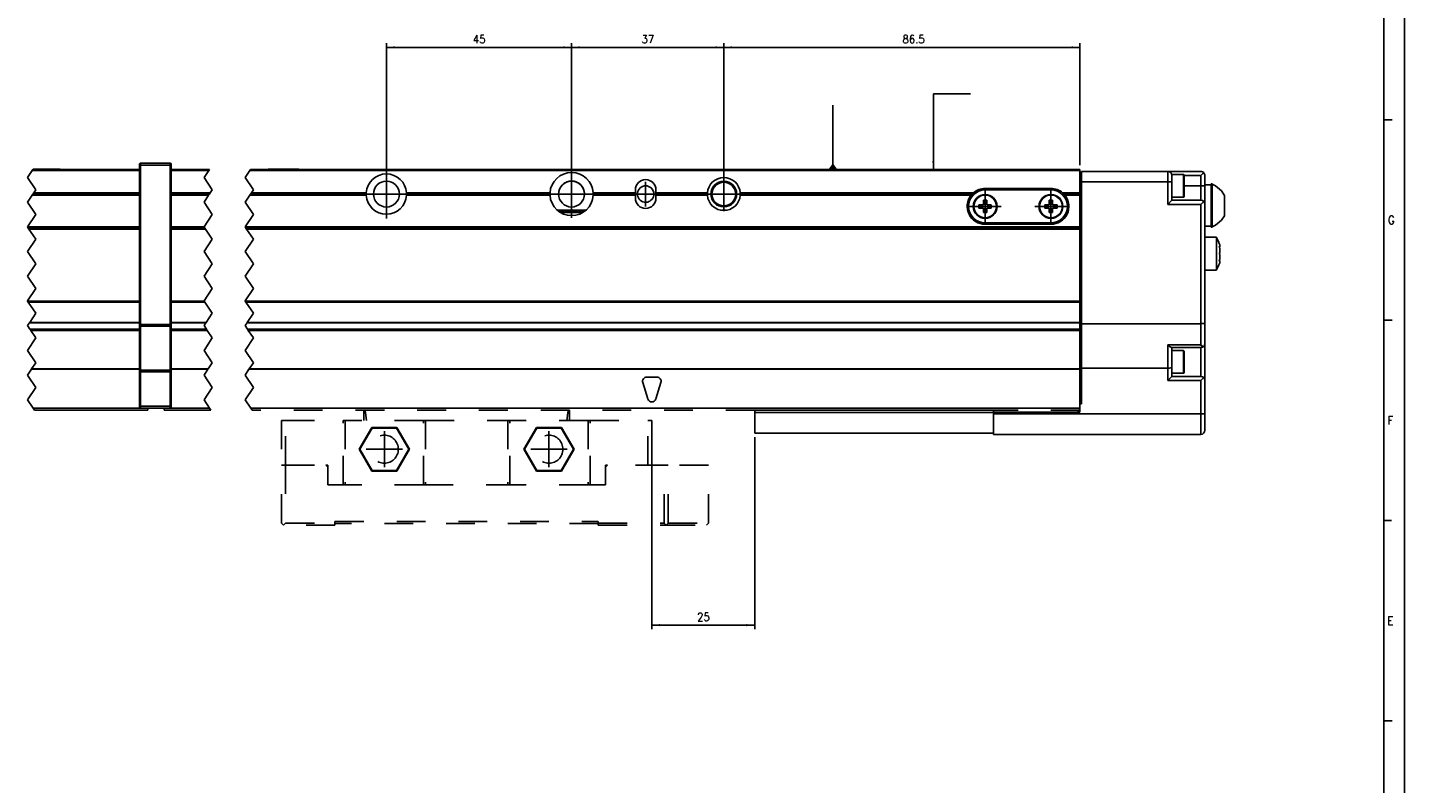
# Model space of a CAD drawing. Header units: inches. Extents: x -381 to 25845, y -418 to 176.
# Tile 11 of 40: x 124 to 459, y -235 to -51. Entities that reach past the tile are written whole.
import ezdxf

# ---------------------------------------------------------------- set-up
doc = ezdxf.new("R2010")
doc.units = ezdxf.units.IN
doc.linetypes.add('DASHED', pattern=[15, 7, -8])
doc.linetypes.add('DOT_CENTER', pattern=[14, 12, -1, 0, -1])
doc.layers.add('1', color=7, linetype='Continuous')
doc.styles.add('CONVERTER_12', font='txt.shx', dxfattribs={"width": 0.9})
doc.dimstyles.new('ME10_DIM_24', dxfattribs={"dimtxt": 2, "dimasz": 2, "dimexe": 1, "dimexo": 1, "dimgap": 1, "dimtad": 1, "dimdsep": 46, "dimtxsty": 'CONVERTER_12', "dimsah": 1, "dimcen": 0.09, "dimclrd": 2, "dimclre": 2, "dimclrt": 2, "dimadec": 0, "dimazin": 0, "dimtfac": 1, "dimtdec": 4, "dimtix": 1, "dimtmove": 0, "dimatfit": 3, "dimfxl": 1, "dimtolj": 1, "dimtzin": 0, "dimarcsym": 0})
doc.dimstyles.new('ME10_DIM_25', dxfattribs={"dimtxt": 2, "dimasz": 2, "dimexe": 1, "dimexo": 1, "dimgap": 1, "dimtad": 1, "dimdsep": 46, "dimtxsty": 'CONVERTER_12', "dimsah": 1, "dimcen": 0.09, "dimclrd": 2, "dimclre": 2, "dimclrt": 2, "dimadec": 0, "dimazin": 0, "dimtfac": 1, "dimtdec": 4, "dimtix": 1, "dimtmove": 0, "dimatfit": 3, "dimfxl": 1, "dimtolj": 1, "dimtzin": 0, "dimarcsym": 0})
doc.dimstyles.new('ME10_DIM_26', dxfattribs={"dimtxt": 2, "dimasz": 2, "dimexe": 1, "dimexo": 1, "dimgap": 1, "dimtad": 1, "dimdsep": 46, "dimtxsty": 'CONVERTER_12', "dimsah": 1, "dimcen": 0.09, "dimclrd": 2, "dimclre": 2, "dimclrt": 2, "dimadec": 0, "dimazin": 0, "dimtfac": 1, "dimtdec": 4, "dimtix": 1, "dimtmove": 0, "dimatfit": 3, "dimfxl": 1, "dimtolj": 1, "dimtzin": 0, "dimarcsym": 0})
doc.dimstyles.new('ME10_DIM_44', dxfattribs={"dimtxt": 2, "dimasz": 2, "dimexe": 1, "dimexo": 1, "dimgap": 1, "dimtad": 1, "dimdsep": 46, "dimtxsty": 'CONVERTER_12', "dimsah": 1, "dimcen": 0.09, "dimclrd": 2, "dimclre": 2, "dimclrt": 2, "dimadec": 0, "dimazin": 0, "dimtfac": 1, "dimtdec": 4, "dimtix": 1, "dimtmove": 0, "dimatfit": 3, "dimfxl": 1, "dimtolj": 1, "dimtzin": 0, "dimarcsym": 0})
doc.dimstyles.get("Standard").update_dxf_attribs({"dimtxt": 0.18, "dimasz": 0.18, "dimexe": 0.18, "dimexo": 0.0625, "dimgap": 0.09, "dimtad": 0, "dimtih": 1, "dimtoh": 1, "dimdec": 4, "dimzin": 0, "dimdsep": 46, "dimtxsty": 'Standard', "dimcen": 0.09, "dimadec": 0, "dimazin": 0, "dimtfac": 1, "dimtdec": 4, "dimtofl": 0, "dimtmove": 0, "dimatfit": 3, "dimfxl": 1, "dimtolj": 1, "dimtzin": 0, "dimarcsym": 0})

# ---------------------------------------------------------------- blocks, each defined once
blk = doc.blocks.new('Modulos_intermedio__FL-14__15_2__8', base_point=(124.25, -144.03))
at = {"color": 2, "linetype": 'DOT_CENTER'}
for p, q in [((125.4, -85.78), (124.25, -87.5)), ((125.57, -85.53), (125.4, -85.78)), ((125.57, -85.53), (125.6, -85.48)), ((124.25, -87.5), (126.25, -90.5)), ((125.37, -91.83), (124.25, -93.5)), ((124.25, -93.5), (126.25, -96.5)), ((125.37, -91.83), (125.57, -91.53)), ((125.57, -91.53), (125.77, -91.23)), ((126.25, -90.5), (125.77, -91.23)), ((126.25, -96.5), (124.25, -99.5)), ((124.25, -99.5), (124.27, -99.53)), ((124.27, -99.53), (124.44, -99.78)), ((124.6, -100.03), (124.44, -99.78)), ((124.6, -100.03), (126.25, -102.5)), ((126.25, -102.5), (124.25, -105.5)), ((124.25, -105.5), (126.25, -108.5)), ((126.25, -108.5), (124.25, -111.5)), ((124.25, -111.5), (126.25, -114.5)), ((126.25, -114.5), (124.25, -117.5)), ((124.25, -117.5), (124.27, -117.53)), ((124.27, -117.53), (124.44, -117.78)), ((124.44, -117.78), (126.25, -120.5)), ((124.71, -122.82), (124.25, -123.5)), ((124.25, -123.5), (124.83, -124.37)), ((124.77, -122.73), (124.71, -122.82)), ((126.25, -120.5), (124.77, -122.73)), ((126.25, -126.5), (124.25, -129.5)), ((124.83, -124.37), (124.94, -124.53)), ((124.96, -124.56), (124.94, -124.53)), ((125.02, -124.65), (124.96, -124.56)), ((125.02, -124.65), (126.25, -126.5)), ((124.25, -129.5), (126.25, -132.5)), ((126.25, -132.5), (125.24, -134.02)), ((125.18, -134.11), (124.25, -135.5)), ((124.25, -135.5), (126.25, -138.5)), ((125.18, -134.11), (125.24, -134.02)), ((126.25, -138.5), (124.25, -141.5)), ((124.25, -141.5), (125.6, -143.53)), ((125.6, -143.53), (125.94, -144.03))]:
    blk.add_line(p, q, dxfattribs=at)
at = {"color": 7, "linetype": 'Continuous'}
for p, q in [((125.4, -85.78), (151.46, -85.78)), ((125.57, -85.53), (151.46, -85.53)), ((125.6, -85.48), (128.46, -85.48)), ((128.46, -85.48), (132.16, -85.48)), ((132.21, -85.53), (132.16, -85.48)), ((151.46, -84.28), (151.47, -84.21)), ((151.46, -84.28), (151.46, -84.53)), ((151.46, -84.53), (151.71, -84.53)), ((151.46, -84.53), (151.46, -123.21)), ((151.47, -84.21), (151.48, -84.18)), ((151.48, -84.18), (151.5, -84.14)), ((151.5, -84.14), (151.54, -84.1)), ((151.54, -84.1), (151.58, -84.07)), ((151.58, -84.07), (151.62, -84.04)), ((151.62, -84.04), (151.64, -84.04)), ((151.64, -84.04), (151.71, -84.03)), ((151.71, -84.03), (151.71, -84.53)), ((151.71, -84.03), (158.91, -84.03)), ((158.91, -84.53), (151.71, -84.53)), ((151.71, -84.53), (151.71, -123.21)), ((158.91, -84.03), (158.91, -84.53)), ((158.98, -84.04), (158.91, -84.03)), ((159.16, -84.53), (158.91, -84.53)), ((158.91, -84.53), (158.91, -123.21)), ((159.01, -84.04), (158.98, -84.04)), ((159.05, -84.07), (159.01, -84.04)), ((159.09, -84.1), (159.05, -84.07)), ((159.12, -84.14), (159.09, -84.1)), ((159.15, -84.18), (159.12, -84.14)), ((159.15, -84.21), (159.15, -84.18)), ((159.16, -84.28), (159.15, -84.21)), ((159.16, -84.28), (159.16, -84.53)), ((159.16, -84.53), (159.16, -123.21)), ((151.46, -91.83), (125.37, -91.83)), ((151.46, -91.53), (125.57, -91.53)), ((151.46, -91.23), (125.77, -91.23)), ((124.27, -99.53), (151.46, -99.53)), ((124.44, -99.78), (151.46, -99.78)), ((151.46, -100.03), (124.6, -100.03)), ((124.27, -117.53), (151.46, -117.53)), ((124.44, -117.78), (151.46, -117.78)), ((124.71, -122.82), (151.46, -122.82)), ((124.77, -122.73), (151.46, -122.73)), ((151.46, -123.21), (151.46, -123.52)), ((151.46, -123.21), (151.71, -123.21)), ((151.46, -123.52), (151.47, -123.54)), ((151.46, -123.52), (151.46, -134.19)), ((151.47, -123.54), (151.5, -123.57)), ((151.5, -123.57), (151.54, -123.59)), ((151.54, -123.59), (151.58, -123.6)), ((151.58, -123.6), (151.62, -123.61)), ((151.62, -123.61), (151.64, -123.61)), ((151.64, -123.61), (151.71, -123.62)), ((151.71, -123.21), (151.71, -123.62)), ((151.71, -123.21), (158.91, -123.21)), ((151.71, -123.62), (151.71, -134.3)), ((151.71, -123.62), (158.91, -123.62)), ((159.16, -123.21), (158.91, -123.21)), ((158.91, -123.21), (158.91, -123.62)), ((158.98, -123.61), (158.91, -123.62)), ((158.91, -123.62), (158.91, -134.3)), ((159.01, -123.61), (158.98, -123.61)), ((159.05, -123.6), (159.01, -123.61)), ((159.09, -123.59), (159.05, -123.6)), ((159.12, -123.57), (159.09, -123.59)), ((159.15, -123.54), (159.12, -123.57)), ((159.16, -123.52), (159.15, -123.54)), ((159.16, -123.21), (159.16, -123.52)), ((159.16, -123.52), (159.16, -134.19)), ((124.83, -124.37), (151.46, -124.37)), ((124.94, -124.53), (151.46, -124.53)), ((125.02, -124.65), (151.46, -124.65)), ((151.46, -134.11), (125.18, -134.11)), ((151.46, -134.02), (125.24, -134.02)), ((151.46, -134.19), (151.47, -134.22)), ((151.46, -134.19), (151.46, -134.71)), ((151.46, -134.71), (151.46, -143.03)), ((151.46, -134.71), (151.71, -134.71)), ((151.47, -134.22), (151.5, -134.25)), ((151.5, -134.25), (151.54, -134.27)), ((151.54, -134.27), (151.58, -134.28)), ((151.58, -134.28), (151.62, -134.29)), ((151.62, -134.29), (151.64, -134.29)), ((151.64, -134.29), (151.71, -134.3)), ((151.71, -134.3), (151.71, -134.71)), ((158.91, -134.3), (151.71, -134.3)), ((158.91, -134.71), (151.71, -134.71)), ((151.71, -134.71), (151.71, -143.03)), ((158.98, -134.29), (158.91, -134.3)), ((158.91, -134.3), (158.91, -134.71)), ((158.91, -134.71), (158.91, -143.03)), ((159.16, -134.71), (158.91, -134.71)), ((159.01, -134.29), (158.98, -134.29)), ((159.05, -134.28), (159.01, -134.29)), ((159.09, -134.27), (159.05, -134.28)), ((159.12, -134.25), (159.09, -134.27)), ((159.15, -134.22), (159.12, -134.25)), ((159.16, -134.19), (159.15, -134.22)), ((159.16, -134.19), (159.16, -134.71)), ((159.16, -134.71), (159.16, -143.03)), ((125.6, -143.53), (151.71, -143.53)), ((151.46, -143.03), (151.46, -143.28)), ((151.46, -143.03), (151.71, -143.03)), ((151.46, -143.28), (151.47, -143.34)), ((151.47, -143.34), (151.48, -143.37)), ((151.48, -143.37), (151.5, -143.41)), ((151.5, -143.41), (151.54, -143.45)), ((151.54, -143.45), (151.58, -143.49)), ((151.58, -143.49), (151.62, -143.51)), ((151.62, -143.51), (151.64, -143.52)), ((151.64, -143.52), (151.71, -143.53)), ((151.71, -143.03), (151.71, -143.53)), ((151.71, -143.03), (158.91, -143.03)), ((151.71, -143.53), (158.91, -143.53)), ((153.46, -143.53), (153.46, -144.03)), ((158.91, -143.03), (158.91, -143.53)), ((159.16, -143.03), (158.91, -143.03)), ((158.98, -143.52), (158.91, -143.53)), ((159.01, -143.51), (158.98, -143.52)), ((159.05, -143.49), (159.01, -143.51)), ((159.09, -143.45), (159.05, -143.49)), ((159.12, -143.41), (159.09, -143.45)), ((159.15, -143.37), (159.12, -143.41)), ((159.16, -143.28), (159.15, -143.34)), ((159.15, -143.34), (159.15, -143.37)), ((159.16, -143.03), (159.16, -143.28)), ((125.94, -144.03), (153.46, -144.03))]:
    blk.add_line(p, q, dxfattribs=at)
blk = doc.blocks.new('CABEZA_2__9', base_point=(185.96, -171.97))
at = {"color": 2, "linetype": 'DASHED'}
for p, q in [((186.96, -146.53), (185.96, -146.53)), ((185.96, -146.53), (185.96, -157.37)), ((186.96, -157.37), (186.96, -146.53)), ((186.96, -146.53), (200.96, -146.53)), ((200.96, -162.17), (200.96, -146.53)), ((201.46, -146.53), (200.96, -146.53)), ((201.46, -146.53), (201.46, -162.17)), ((220.46, -146.53), (201.46, -146.53)), ((205.96, -144.67), (205.96, -144.03)), ((205.96, -146.53), (205.96, -144.67)), ((205.99, -144.03), (205.97, -144.03)), ((206.14, -144.04), (205.99, -144.03)), ((206.16, -144.03), (206.14, -144.04)), ((206.21, -144.03), (206.16, -144.03)), ((206.37, -144.67), (206.29, -144.03)), ((206.61, -146.53), (206.37, -144.67)), ((220.46, -162.17), (220.46, -146.53)), ((220.96, -146.53), (220.46, -146.53)), ((220.96, -146.53), (220.96, -162.17)), ((220.96, -146.53), (240.96, -146.53)), ((240.96, -146.53), (240.96, -162.17)), ((240.96, -146.53), (241.46, -146.53)), ((241.46, -162.17), (241.46, -146.53)), ((260.46, -146.53), (241.46, -146.53)), ((255.32, -146.53), (255.56, -144.67)), ((255.56, -144.67), (255.64, -144.03)), ((255.77, -144.03), (255.72, -144.03)), ((255.79, -144.04), (255.77, -144.03)), ((255.94, -144.03), (255.79, -144.04)), ((255.95, -144.03), (255.94, -144.03)), ((255.96, -144.67), (255.96, -144.03)), ((255.96, -146.53), (255.96, -144.67)), ((260.46, -146.53), (260.46, -162.17)), ((260.96, -146.53), (260.46, -146.53)), ((260.96, -162.17), (260.96, -146.53)), ((260.96, -146.53), (274.96, -146.53)), ((274.96, -146.53), (275.96, -146.53)), ((274.96, -157.37), (274.96, -146.53)), ((275.96, -146.53), (275.96, -157.37)), ((207.9, -148.22), (204.84, -153.52)), ((207.99, -148.37), (205.02, -153.52)), ((214.03, -148.22), (207.9, -148.22)), ((207.99, -148.37), (207.9, -148.22)), ((213.94, -148.37), (207.99, -148.37)), ((213.94, -148.37), (214.03, -148.22)), ((216.91, -153.52), (213.94, -148.37)), ((217.09, -153.52), (214.03, -148.22)), ((247.9, -148.22), (244.84, -153.52)), ((247.99, -148.37), (245.02, -153.52)), ((254.03, -148.22), (247.9, -148.22)), ((247.99, -148.37), (247.9, -148.22)), ((253.94, -148.37), (247.99, -148.37)), ((253.94, -148.37), (254.03, -148.22)), ((256.91, -153.52), (253.94, -148.37)), ((257.09, -153.52), (254.03, -148.22)), ((205.02, -153.52), (204.84, -153.52)), ((207.9, -158.83), (204.84, -153.52)), ((207.99, -158.67), (205.02, -153.52)), ((216.91, -153.52), (213.94, -158.67)), ((217.09, -153.52), (214.03, -158.83)), ((216.91, -153.52), (217.09, -153.52)), ((245.02, -153.52), (244.84, -153.52)), ((244.84, -153.52), (247.9, -158.83)), ((245.02, -153.52), (247.99, -158.67)), ((253.94, -158.67), (256.91, -153.52)), ((254.03, -158.83), (257.09, -153.52)), ((256.91, -153.52), (257.09, -153.52)), ((185.96, -171.47), (185.96, -157.37)), ((185.96, -157.37), (186.96, -157.37)), ((186.96, -157.37), (186.96, -171.47)), ((186.96, -157.37), (196.71, -157.37)), ((197.21, -157.87), (196.71, -157.37)), ((197.21, -157.37), (196.71, -157.37)), ((197.21, -162.17), (197.21, -157.37)), ((197.21, -157.87), (197.21, -162.17)), ((207.9, -158.83), (207.99, -158.67)), ((214.03, -158.83), (207.9, -158.83)), ((213.94, -158.67), (207.99, -158.67)), ((214.03, -158.83), (213.94, -158.67)), ((247.99, -158.67), (247.9, -158.83)), ((247.9, -158.83), (254.03, -158.83)), ((247.99, -158.67), (253.94, -158.67)), ((253.94, -158.67), (254.03, -158.83)), ((264.71, -157.37), (264.71, -157.87)), ((265.21, -157.37), (264.71, -157.87)), ((265.21, -157.37), (264.71, -157.37)), ((264.71, -157.87), (264.71, -162.17)), ((278.96, -157.37), (265.21, -157.37)), ((278.96, -171.47), (278.96, -157.37)), ((278.96, -157.37), (279.96, -157.37)), ((279.96, -171.47), (279.96, -157.37)), ((289.71, -157.37), (279.96, -157.37)), ((289.71, -171.47), (289.71, -157.37)), ((197.21, -162.17), (201.21, -162.17)), ((201.46, -162.17), (201.21, -162.17)), ((220.46, -162.17), (201.46, -162.17)), ((220.71, -162.17), (220.46, -162.17)), ((220.71, -162.17), (241.21, -162.17)), ((241.46, -162.17), (241.21, -162.17)), ((260.46, -162.17), (241.46, -162.17)), ((260.71, -162.17), (260.46, -162.17)), ((260.71, -162.17), (264.71, -162.17)), ((185.96, -171.47), (186.46, -171.97)), ((186.46, -171.97), (186.96, -171.47)), ((198.96, -171.97), (186.46, -171.97)), ((186.96, -171.47), (198.96, -171.47)), ((198.96, -171.47), (198.96, -171.07)), ((198.96, -171.07), (262.96, -171.07)), ((198.96, -171.97), (198.96, -171.47)), ((262.96, -171.57), (198.96, -171.57)), ((262.96, -171.07), (262.96, -171.47)), ((262.96, -171.47), (278.96, -171.47)), ((262.96, -171.47), (262.96, -171.97)), ((262.96, -171.97), (279.46, -171.97)), ((278.96, -171.47), (279.46, -171.97)), ((279.96, -171.47), (279.46, -171.97)), ((279.46, -171.97), (289.21, -171.97)), ((279.96, -171.47), (289.71, -171.47)), ((289.71, -171.47), (289.21, -171.97))]:
    blk.add_line(p, q, dxfattribs=at)
for centre in [(210.96, -153.52), (250.96, -153.52)]:
    blk.add_circle(centre, 3.4, dxfattribs=at)
at = {"layer": '1', "color": 2, "linetype": 'DOT_CENTER'}
for p, q in [((210.96, -149.12), (210.96, -157.92)), ((250.96, -149.12), (250.96, -157.92)), ((215.36, -153.52), (206.56, -153.52)), ((255.36, -153.52), (246.56, -153.52))]:
    blk.add_line(p, q, dxfattribs=at)
blk = doc.blocks.new('Modulo_der__10-ET___11', base_point=(157.46, -149.93))
at = {"color": 7, "linetype": 'Continuous'}
for p, q in [((159.16, -85.53), (168.45, -85.53)), ((159.16, -85.78), (168.29, -85.78)), ((178.29, -85.78), (379.96, -85.78)), ((178.45, -85.53), (379.96, -85.53)), ((182.71, -85.53), (182.76, -85.48)), ((182.76, -85.48), (190.16, -85.48)), ((190.21, -85.53), (190.16, -85.48)), ((379.96, -85.53), (379.96, -85.78)), ((379.96, -91.23), (379.96, -85.78)), ((379.96, -86.53), (380.36, -86.53)), ((380.36, -88.53), (380.36, -86.03)), ((380.36, -86.03), (401.36, -86.03)), ((401.36, -88.53), (401.36, -86.03)), ((401.36, -86.03), (409.36, -86.03)), ((402.36, -86.78), (405.16, -86.78)), ((402.36, -86.78), (402.36, -87.03)), ((405.16, -86.78), (405.23, -86.79)), ((405.16, -86.78), (405.16, -92.28)), ((405.23, -86.79), (405.34, -86.88)), ((405.34, -86.88), (405.36, -87.17)), ((409.57, -86.05), (409.36, -86.03)), ((409.36, -87.03), (410.07, -86.32)), ((409.75, -86.1), (409.57, -86.05)), ((409.77, -86.11), (409.75, -86.1)), ((409.95, -86.22), (409.77, -86.11)), ((410.07, -86.32), (409.95, -86.22)), ((410.07, -86.32), (410.11, -86.36)), ((410.11, -86.36), (410.23, -86.53)), ((410.23, -86.53), (410.29, -86.65)), ((410.29, -86.65), (410.31, -86.72)), ((410.31, -86.72), (410.36, -86.92)), ((410.36, -86.92), (410.36, -87.03)), ((208.74, -89.95), (208.73, -89.96)), ((214.19, -89.96), (214.19, -89.95)), ((356.96, -90.18), (372.96, -90.18)), ((379.96, -88.53), (380.36, -88.53)), ((380.36, -88.53), (401.36, -88.53)), ((380.36, -123.03), (380.36, -88.53)), ((402.36, -88.53), (401.36, -88.53)), ((401.36, -94.03), (401.36, -88.53)), ((402.36, -88.53), (402.36, -87.03)), ((402.36, -93.03), (402.36, -88.53)), ((405.35, -87.03), (409.36, -87.03)), ((405.36, -87.17), (405.36, -92.08)), ((405.36, -89.53), (409.36, -89.53)), ((409.36, -87.03), (409.36, -89.53)), ((409.36, -89.53), (409.36, -93.03)), ((409.36, -89.53), (410.36, -89.53)), ((410.36, -87.03), (410.36, -89.53)), ((411.86, -89.32), (410.36, -89.32)), ((410.36, -89.53), (410.36, -94.03)), ((411.86, -89.07), (412.11, -89.07)), ((411.86, -96.12), (411.86, -89.07)), ((412.11, -89.07), (412.11, -89.15)), ((412.11, -96.12), (412.11, -89.07)), ((412.11, -89.15), (412.95, -89.54)), ((412.95, -89.54), (414.44, -90.77)), ((168.65, -91.23), (159.16, -91.23)), ((168.45, -91.53), (159.16, -91.53)), ((168.25, -91.83), (159.16, -91.83)), ((178.25, -91.83), (206.57, -91.83)), ((206.56, -91.53), (178.45, -91.53)), ((178.65, -91.23), (206.57, -91.23)), ((206.56, -91.53), (206.57, -91.23)), ((206.57, -91.83), (206.56, -91.53)), ((214.19, -93.1), (214.19, -93.09)), ((251.22, -91.23), (216.35, -91.23)), ((216.35, -91.23), (216.36, -91.53)), ((216.36, -91.53), (216.35, -91.83)), ((216.35, -91.83), (251.22, -91.83)), ((251.21, -91.53), (216.36, -91.53)), ((251.21, -91.53), (251.22, -91.23)), ((251.22, -91.83), (251.21, -91.53)), ((261.71, -91.23), (261.71, -91.53)), ((271.96, -91.23), (261.71, -91.23)), ((261.71, -91.53), (261.71, -91.83)), ((271.96, -91.53), (261.71, -91.53)), ((261.71, -91.83), (271.96, -91.83)), ((271.96, -91.23), (271.96, -90.53)), ((271.96, -91.53), (271.96, -91.23)), ((271.96, -91.83), (271.96, -91.53)), ((271.96, -92.53), (271.96, -91.83)), ((276.96, -90.53), (276.96, -91.23)), ((289.47, -91.23), (276.96, -91.23)), ((276.96, -91.23), (276.96, -91.53)), ((276.96, -91.53), (276.96, -91.83)), ((289.46, -91.53), (276.96, -91.53)), ((276.96, -91.83), (276.96, -92.53)), ((276.96, -91.83), (289.47, -91.83)), ((289.46, -91.53), (289.47, -91.23)), ((289.47, -91.83), (289.46, -91.53)), ((297.45, -91.23), (297.46, -91.53)), ((297.45, -91.23), (354.13, -91.23)), ((297.45, -91.28), (297.45, -91.77)), ((297.46, -91.53), (297.45, -91.83)), ((297.45, -91.83), (353.55, -91.83)), ((297.46, -91.53), (353.82, -91.53)), ((353.55, -91.83), (353.63, -91.73)), ((353.63, -91.73), (353.82, -91.53)), ((353.82, -91.53), (354.13, -91.23)), ((354.13, -91.23), (354.18, -91.23)), ((354.13, -91.23), (354.33, -91.23)), ((354.26, -91.23), (354.13, -91.23)), ((354.18, -91.23), (354.84, -91.23)), ((356.56, -93.03), (356.56, -94.13)), ((357.36, -93.03), (356.56, -93.03)), ((356.96, -90.53), (372.96, -90.53)), ((357.36, -94.13), (357.36, -93.03)), ((372.56, -93.03), (372.56, -94.13)), ((373.36, -93.03), (372.56, -93.03)), ((373.36, -94.13), (373.36, -93.03)), ((375.8, -91.23), (379.96, -91.23)), ((375.8, -91.23), (376.11, -91.53)), ((376.11, -91.53), (376.3, -91.73)), ((376.11, -91.53), (379.96, -91.53)), ((376.3, -91.73), (376.37, -91.83)), ((376.37, -91.83), (379.96, -91.83)), ((379.96, -91.53), (379.96, -91.23)), ((379.96, -91.83), (379.96, -91.53)), ((379.96, -99.53), (379.96, -91.83)), ((402.36, -93.03), (401.36, -94.03)), ((405.16, -92.28), (402.36, -92.28)), ((409.36, -93.03), (402.36, -93.03)), ((405.16, -92.28), (405.23, -92.27)), ((405.23, -92.27), (405.34, -92.18)), ((405.34, -92.18), (405.36, -92.08)), ((409.36, -93.03), (409.75, -93.1)), ((410.07, -93.32), (409.36, -94.03)), ((409.75, -93.1), (410.07, -93.32)), ((410.07, -93.32), (410.11, -93.36)), ((410.11, -93.36), (410.23, -93.53)), ((410.23, -93.53), (410.29, -93.65)), ((410.29, -93.65), (410.31, -93.72)), ((414.44, -90.77), (415.16, -91.86)), ((415.16, -94.32), (415.16, -91.86)), ((252.99, -95.43), (259.94, -95.43)), ((259.94, -95.43), (252.99, -95.43)), ((253.4, -95.73), (259.53, -95.73)), ((253.88, -96), (259.05, -96)), ((294.03, -95.43), (292.9, -95.43)), ((294.01, -95.43), (292.92, -95.43)), ((355.46, -94.13), (355.46, -94.93)), ((356.56, -94.13), (355.46, -94.13)), ((355.46, -94.93), (356.56, -94.93)), ((356.56, -94.93), (356.56, -96.03)), ((356.56, -96.03), (357.36, -96.03)), ((358.46, -94.13), (357.36, -94.13)), ((357.36, -94.93), (358.46, -94.93)), ((357.36, -96.03), (357.36, -94.93)), ((358.46, -94.93), (358.46, -94.13)), ((372.56, -94.13), (371.46, -94.13)), ((371.46, -94.13), (371.46, -94.93)), ((371.46, -94.93), (372.56, -94.93)), ((372.56, -94.93), (372.56, -96.03)), ((372.56, -96.03), (373.36, -96.03)), ((374.46, -94.13), (373.36, -94.13)), ((373.36, -96.03), (373.36, -94.93)), ((373.36, -94.93), (374.46, -94.93)), ((374.46, -94.93), (374.46, -94.13)), ((409.36, -94.03), (401.36, -94.03)), ((409.36, -123.03), (409.36, -94.03)), ((410.31, -93.72), (410.36, -93.92)), ((410.36, -93.92), (410.36, -94.03)), ((410.36, -122.84), (410.36, -94.03)), ((411.86, -99.57), (411.86, -96.12)), ((412.11, -99.49), (412.11, -96.12)), ((415.16, -96.79), (414.44, -97.87)), ((415.16, -96.79), (415.16, -94.32)), ((159.16, -99.53), (167.15, -99.53)), ((159.16, -99.78), (167.32, -99.78)), ((167.49, -100.03), (159.16, -100.03)), ((177.15, -99.53), (379.96, -99.53)), ((177.32, -99.78), (379.96, -99.78)), ((379.96, -100.03), (177.49, -100.03)), ((372.96, -98.53), (356.96, -98.53)), ((372.96, -98.88), (356.96, -98.88)), ((379.96, -99.53), (379.96, -99.78)), ((379.96, -99.78), (379.96, -100.03)), ((379.96, -100.03), (379.96, -117.53)), ((411.86, -99.32), (410.36, -99.32)), ((411.86, -99.57), (412.11, -99.57)), ((412.95, -99.11), (412.11, -99.49)), ((412.11, -99.57), (412.11, -99.49)), ((414.44, -97.87), (412.95, -99.11)), ((413.19, -102.03), (410.36, -102.03)), ((413.19, -102.09), (413.19, -102.03)), ((413.19, -102.03), (413.19, -102.09)), ((413.78, -103.33), (413.19, -102.09)), ((413.19, -102.09), (413.19, -104.66)), ((413.86, -103.53), (413.78, -103.33)), ((413.96, -103.84), (413.86, -103.53)), ((413.19, -104.66), (413.19, -110.03)), ((413.95, -104.59), (413.86, -104.26)), ((413.86, -104.26), (413.96, -104.33)), ((413.86, -106.03), (413.96, -105.81)), ((413.96, -105.81), (413.86, -106.03)), ((413.86, -106.03), (413.96, -106.25)), ((413.96, -106.25), (413.86, -106.03)), ((413.88, -104.33), (413.97, -104.33)), ((413.88, -104.33), (413.95, -104.59)), ((413.96, -104.64), (413.95, -104.59)), ((413.95, -104.59), (413.96, -104.64)), ((413.97, -103.89), (413.96, -103.84)), ((413.96, -104.33), (413.97, -104.33)), ((413.97, -104.7), (413.96, -104.64)), ((413.96, -104.64), (413.97, -104.7)), ((413.96, -105.81), (413.97, -105.76)), ((413.97, -105.76), (413.96, -105.81)), ((413.96, -106.25), (413.97, -106.29)), ((413.97, -106.29), (413.96, -106.25)), ((413.99, -103.96), (413.97, -103.89)), ((413.97, -104.33), (414.02, -104.21)), ((414.01, -105.03), (413.97, -104.7)), ((413.97, -104.7), (414.01, -105.03)), ((413.97, -105.76), (414.01, -105.51)), ((414.01, -105.51), (413.97, -105.76)), ((413.97, -106.29), (414.01, -106.55)), ((414.01, -106.55), (413.97, -106.29)), ((414.01, -107.03), (413.97, -107.35)), ((413.97, -107.35), (414.01, -107.03)), ((414.01, -104.09), (413.99, -103.96)), ((414.02, -104.21), (414.01, -104.09)), ((414.02, -105.28), (414.01, -105.03)), ((414.01, -105.03), (414.02, -105.28)), ((414.01, -105.51), (414.02, -105.36)), ((414.02, -105.36), (414.01, -105.51)), ((414.01, -106.55), (414.02, -106.7)), ((414.02, -106.7), (414.01, -106.55)), ((414.02, -106.78), (414.01, -107.03)), ((414.01, -107.03), (414.02, -106.78)), ((414.02, -105.36), (414.02, -105.28)), ((414.02, -105.28), (414.02, -105.36)), ((414.02, -106.7), (414.02, -106.78)), ((414.02, -106.78), (414.02, -106.7)), ((413.19, -110.03), (410.36, -110.03)), ((413.78, -108.72), (413.19, -109.97)), ((413.86, -108.53), (413.78, -108.72)), ((413.86, -107.8), (413.95, -107.47)), ((413.96, -107.73), (413.86, -107.8)), ((413.86, -108.53), (413.96, -108.22)), ((413.95, -107.47), (413.88, -107.73)), ((413.88, -107.73), (413.97, -107.73)), ((413.96, -107.42), (413.95, -107.47)), ((413.95, -107.47), (413.96, -107.42)), ((413.97, -107.35), (413.96, -107.42)), ((413.96, -107.42), (413.97, -107.35)), ((413.97, -107.73), (413.96, -107.73)), ((413.96, -108.22), (413.97, -108.17)), ((414.02, -107.84), (413.97, -107.73)), ((413.97, -108.17), (413.99, -108.09)), ((413.99, -108.09), (414.01, -107.96)), ((414.01, -107.96), (414.02, -107.84)), ((159.16, -117.53), (167.15, -117.53)), ((159.16, -117.78), (167.32, -117.78)), ((177.15, -117.53), (379.96, -117.53)), ((177.32, -117.78), (379.96, -117.78)), ((379.96, -117.53), (379.96, -117.78)), ((379.96, -117.78), (379.96, -122.73)), ((159.16, -122.73), (167.65, -122.73)), ((159.16, -122.82), (167.59, -122.82)), ((177.59, -122.82), (379.96, -122.82)), ((177.65, -122.73), (379.96, -122.73)), ((379.96, -122.73), (379.96, -122.82)), ((379.96, -122.82), (379.96, -124.37)), ((379.96, -122.93), (380.36, -122.93)), ((380.36, -123.03), (409.36, -123.03)), ((380.36, -123.03), (380.36, -133.83)), ((409.57, -123.02), (409.36, -123.03)), ((409.36, -128.19), (409.36, -123.03)), ((409.75, -123.01), (409.57, -123.02)), ((409.77, -123.01), (409.75, -123.01)), ((409.95, -122.99), (409.77, -123.01)), ((410.07, -122.97), (409.95, -122.99)), ((410.11, -122.97), (410.07, -122.97)), ((410.23, -122.93), (410.11, -122.97)), ((410.29, -122.91), (410.23, -122.93)), ((410.31, -122.9), (410.29, -122.91)), ((410.36, -122.86), (410.31, -122.9)), ((410.36, -122.84), (410.36, -122.86)), ((410.36, -127.83), (410.36, -122.84)), ((159.16, -124.37), (167.72, -124.37)), ((159.16, -124.53), (167.82, -124.53)), ((159.16, -124.65), (167.9, -124.65)), ((177.72, -124.37), (379.96, -124.37)), ((379.96, -124.54), (177.82, -124.53)), ((177.9, -124.65), (379.96, -124.65)), ((379.96, -124.37), (379.96, -124.54)), ((379.96, -124.65), (379.96, -124.54)), ((379.96, -124.65), (379.96, -134.02)), ((401.36, -133.83), (401.36, -128.19)), ((409.36, -128.19), (401.36, -128.19)), ((401.36, -128.19), (401.39, -128.21)), ((401.39, -128.21), (401.75, -128.52)), ((401.75, -128.52), (401.77, -128.53)), ((401.77, -128.53), (402.07, -128.74)), ((402.07, -128.74), (402.09, -128.75)), ((402.09, -128.75), (402.3, -128.83)), ((409.36, -128.83), (402.3, -128.83)), ((402.36, -133.64), (402.36, -128.83)), ((405.16, -129.58), (402.36, -129.58)), ((405.23, -129.59), (405.16, -129.58)), ((405.16, -129.58), (405.16, -135.08)), ((405.34, -129.68), (405.23, -129.59)), ((405.36, -129.97), (405.34, -129.68)), ((405.36, -129.97), (405.36, -134.88)), ((409.36, -128.19), (409.39, -128.21)), ((409.75, -128.75), (409.36, -128.83)), ((409.36, -128.83), (409.36, -135.83)), ((409.39, -128.21), (409.75, -128.52)), ((409.75, -128.52), (409.77, -128.53)), ((409.93, -128.65), (409.75, -128.75)), ((409.77, -128.53), (409.93, -128.65)), ((409.93, -128.65), (410.07, -128.53)), ((410.07, -128.53), (410.29, -128.21)), ((410.29, -128.21), (410.36, -127.83)), ((410.36, -127.84), (410.35, -128)), ((410.36, -127.84), (410.36, -136.83)), ((380.36, -133.73), (379.96, -133.73)), ((401.36, -133.83), (380.36, -133.83)), ((380.36, -133.83), (380.36, -142.53)), ((401.75, -133.81), (401.36, -133.83)), ((401.36, -136.83), (401.36, -133.83)), ((402.07, -133.77), (401.75, -133.81)), ((402.29, -133.71), (402.07, -133.77)), ((402.36, -133.64), (402.29, -133.71)), ((402.36, -135.83), (402.36, -133.64)), ((168.12, -134.02), (159.16, -134.02)), ((168.06, -134.11), (159.16, -134.11)), ((379.96, -134.11), (178.06, -134.11)), ((379.96, -134.02), (178.12, -134.02)), ((274.71, -136.03), (277.21, -136.03)), ((379.96, -134.02), (379.96, -134.11)), ((379.96, -134.11), (379.96, -142.53)), ((402.36, -135.83), (401.36, -136.83)), ((401.36, -136.83), (409.36, -136.83)), ((405.16, -135.08), (402.36, -135.08)), ((402.36, -135.83), (409.36, -135.83)), ((405.16, -135.08), (405.23, -135.07)), ((405.23, -135.07), (405.34, -134.98)), ((405.34, -134.98), (405.36, -134.88)), ((409.75, -135.9), (409.36, -135.83)), ((409.36, -136.83), (410.07, -136.12)), ((409.36, -136.83), (409.36, -144.93)), ((410.07, -136.12), (409.75, -135.9)), ((410.29, -136.45), (410.07, -136.12)), ((410.36, -136.83), (410.29, -136.45)), ((410.36, -136.83), (410.36, -144.93)), ((275.01, -141.32), (273.76, -137.32)), ((278.17, -137.32), (276.92, -141.32)), ((157.46, -143.53), (157.46, -144.03)), ((158.91, -143.53), (168.49, -143.53)), ((178.49, -143.53), (379.96, -143.53)), ((380.36, -141.53), (379.96, -141.53)), ((380.36, -142.03), (379.96, -142.03)), ((379.96, -142.53), (379.96, -144.53)), ((380.36, -142.53), (379.96, -142.53)), ((157.46, -144.03), (168.82, -144.03)), ((300.96, -144.03), (358.96, -144.03)), ((300.96, -144.63), (300.96, -144.03)), ((358.96, -144.63), (300.96, -144.63)), ((300.96, -144.63), (300.96, -149.63)), ((358.96, -144.03), (358.96, -144.53)), ((358.96, -144.53), (379.96, -144.53)), ((358.96, -144.93), (358.96, -144.53)), ((358.96, -144.93), (358.96, -149.93)), ((409.36, -144.93), (358.96, -144.93)), ((379.56, -144.03), (379.56, -144.53)), ((409.36, -144.93), (410.36, -144.93)), ((409.36, -144.93), (409.36, -149.93)), ((410.36, -144.93), (410.36, -148.93)), ((300.96, -149.63), (358.96, -149.63)), ((409.36, -149.93), (358.96, -149.93))]:
    blk.add_line(p, q, dxfattribs=at)
at = {"color": 2, "linetype": 'DOT_CENTER'}
for p, q in [((167.14, -87.5), (168.29, -85.78)), ((168.29, -85.78), (168.45, -85.53)), ((178.29, -85.78), (177.14, -87.5)), ((178.45, -85.53), (178.29, -85.78)), ((169.14, -90.5), (167.14, -87.5)), ((177.14, -87.5), (179.14, -90.5)), ((167.14, -93.5), (168.25, -91.83)), ((169.14, -96.5), (167.14, -93.5)), ((168.25, -91.83), (168.45, -91.53)), ((168.45, -91.53), (168.65, -91.23)), ((168.65, -91.23), (169.14, -90.5)), ((178.25, -91.83), (177.14, -93.5)), ((177.14, -93.5), (179.14, -96.5)), ((178.45, -91.53), (178.25, -91.83)), ((178.65, -91.23), (178.45, -91.53)), ((179.14, -90.5), (178.65, -91.23)), ((167.14, -99.5), (169.14, -96.5)), ((179.14, -96.5), (177.14, -99.5)), ((167.15, -99.53), (167.14, -99.5)), ((167.32, -99.78), (167.15, -99.53)), ((167.32, -99.78), (167.49, -100.03)), ((169.14, -102.5), (167.49, -100.03)), ((177.14, -99.5), (177.15, -99.53)), ((177.15, -99.53), (177.32, -99.78)), ((177.49, -100.03), (177.32, -99.78)), ((177.49, -100.03), (179.14, -102.5)), ((167.14, -105.5), (169.14, -102.5)), ((179.14, -102.5), (177.14, -105.5)), ((169.14, -108.5), (167.14, -105.5)), ((177.14, -105.5), (179.14, -108.5)), ((167.14, -111.5), (169.14, -108.5)), ((179.14, -108.5), (177.14, -111.5)), ((169.14, -114.5), (167.14, -111.5)), ((177.14, -111.5), (179.14, -114.5)), ((167.14, -117.5), (169.14, -114.5)), ((179.14, -114.5), (177.14, -117.5)), ((167.15, -117.53), (167.14, -117.5)), ((167.32, -117.78), (167.15, -117.53)), ((169.14, -120.5), (167.32, -117.78)), ((177.14, -117.5), (177.15, -117.53)), ((177.15, -117.53), (177.32, -117.78)), ((177.32, -117.78), (179.14, -120.5)), ((167.14, -123.5), (167.59, -122.82)), ((167.72, -124.37), (167.14, -123.5)), ((167.59, -122.82), (167.65, -122.73)), ((167.65, -122.73), (169.14, -120.5)), ((177.59, -122.82), (177.14, -123.5)), ((177.14, -123.5), (177.72, -124.37)), ((177.65, -122.73), (177.59, -122.82)), ((179.14, -120.5), (177.65, -122.73)), ((167.14, -129.5), (169.14, -126.5)), ((167.82, -124.53), (167.72, -124.37)), ((167.81, -124.51), (167.82, -124.53)), ((167.82, -124.53), (167.9, -124.65)), ((169.14, -126.5), (167.9, -124.65)), ((179.14, -126.5), (177.14, -129.5)), ((177.72, -124.37), (177.82, -124.53)), ((177.9, -124.65), (177.82, -124.53)), ((177.9, -124.65), (179.14, -126.5)), ((168.05, -128.13), (167.14, -129.5)), ((169.14, -132.5), (167.14, -129.5)), ((177.14, -129.5), (179.14, -132.5)), ((168.12, -134.02), (169.14, -132.5)), ((179.14, -132.5), (178.12, -134.02)), ((167.14, -135.5), (168.06, -134.11)), ((169.14, -138.5), (167.14, -135.5)), ((168.12, -134.02), (168.06, -134.11)), ((178.06, -134.11), (177.14, -135.5)), ((177.14, -135.5), (179.14, -138.5)), ((178.06, -134.11), (178.12, -134.02)), ((167.14, -141.5), (169.14, -138.5)), ((179.14, -138.5), (177.14, -141.5)), ((168.49, -143.53), (167.14, -141.5)), ((177.14, -141.5), (178.49, -143.53))]:
    blk.add_line(p, q, dxfattribs=at)
at = {"color": 2, "linetype": 'DASHED'}
for p, q in [((168.82, -144.03), (168.49, -143.53)), ((178.49, -143.53), (178.82, -144.03)), ((300.96, -144.03), (178.82, -144.03)), ((379.96, -144.03), (358.96, -144.03))]:
    blk.add_line(p, q, dxfattribs=at)
at = {"color": 7, "linetype": 'Continuous'}
for centre, radius in [((211.46, -91.53), 3.15), ((256.46, -91.53), 3.15), ((293.46, -91.53), 2.88), ((356.96, -94.53), 2.9), ((356.96, -94.53), 2.75), ((372.96, -94.53), 2.9), ((372.96, -94.53), 2.75)]:
    blk.add_circle(centre, radius, dxfattribs=at)
for centre, radius, start, end in [((211.46, -91.53), 4.9, 3.5101, 176.4899), ((256.46, -91.53), 5.25, 3.3191, 176.6809), ((401.36, -87.03), 1, 0, 90), ((256.46, -91.53), 3.15, 6, 174), ((274.46, -90.53), 2.5, 0, 180), ((274.46, -91.53), 2, 299.9805, 270), ((274.46, -91.53), 2, 5.9568, 174.0432), ((293.46, -91.53), 4, 4.3078, 175.6922), ((293.46, -91.53), 3.12, 90, 270), ((293.46, -91.53), 3.12, 5.9697, 174.0303), ((293.46, -91.53), 2.87, 5.9304, 174.0696), ((293.46, -91.53), 3.12, 270, 90), ((356.96, -94.53), 4.35, 90, 130.6088), ((372.96, -94.53), 4.35, 49.3912, 90), ((211.46, -91.53), 4.9, 183.5101, 356.4899), ((256.46, -91.53), 5.25, 183.2325, 356.7675), ((274.46, -92.53), 2.5, 180, 0), ((274.46, -91.53), 2, 270, 299.9805), ((293.46, -91.53), 4, 184.2947, 355.7053), ((356.96, -94.53), 4.35, 141.5932, 270), ((356.96, -94.53), 4, 90, 270), ((372.96, -94.53), 4, 270, 90), ((372.96, -94.53), 4.35, 270, 38.4068), ((274.71, -137.03), 1, 90, 197.354), ((277.21, -137.03), 1, 342.646, 90), ((275.96, -141.03), 1, 197.354, 342.646), ((409.36, -148.93), 1, 270, 0)]:
    blk.add_arc(centre, radius, start, end, dxfattribs=at)
at = {"layer": '1', "color": 2, "linetype": 'DOT_CENTER'}
for p, q in [((211.46, -85.63), (211.46, -97.43)), ((256.46, -85.28), (256.46, -97.78)), ((211.46, -87.38), (211.46, -95.68)), ((256.46, -87.38), (256.46, -95.68)), ((274.46, -88.53), (274.46, -94.53)), ((293.46, -87.4), (293.46, -95.65)), ((217.36, -91.53), (205.56, -91.53)), ((215.61, -91.53), (207.31, -91.53)), ((262.71, -91.53), (250.21, -91.53)), ((260.61, -91.53), (252.31, -91.53)), ((277.46, -91.53), (271.46, -91.53)), ((297.59, -91.53), (289.34, -91.53)), ((356.96, -90.63), (356.96, -98.43)), ((372.96, -90.63), (372.96, -98.43)), ((360.86, -94.53), (353.06, -94.53)), ((376.86, -94.53), (369.06, -94.53))]:
    blk.add_line(p, q, dxfattribs=at)
blk = doc.blocks.new('L-248__14', base_point=(-257.09, -171.97))
for name, p in [('Modulos_intermedio__FL-14__15_2__8', (124.25, -144.03)), ('Modulo_der__10-ET___11', (157.46, -149.93)), ('CABEZA_2__9', (185.96, -171.97))]:
    blk.add_blockref(name, p)
blk = doc.blocks.new('*D125')
at = {"layer": '1', "color": 2, "linetype": 'Continuous'}
for p, q in [((275.96, -147.53), (275.96, -197.27)), ((300.96, -150.63), (300.96, -197.27)), ((300.96, -196.27), (275.96, -196.27))]:
    blk.add_line(p, q, dxfattribs=at)
at = {"layer": '1', "color": 2}
for points in [[(277.96, -196), (277.96, -196.53), (275.96, -196.27)], [(298.96, -196.53), (298.96, -196), (300.96, -196.27)]]:
    blk.add_solid(points, dxfattribs=at)
at = {"layer": '1', "color": 2, "insert": (286.96, -195.27), "char_height": 2, "attachment_point": 7, "rotation": 0.0001, "line_spacing_factor": 0.60024, "style": 'CONVERTER_12'}
blk.add_mtext('25', dxfattribs=at)
blk = doc.blocks.new('*D126')
at = {"layer": '1', "color": 2, "linetype": 'Continuous'}
for p, q in [((293.46, -90.53), (293.46, -54.9)), ((379.96, -55.9), (293.46, -55.9)), ((379.96, -84.53), (379.96, -54.9))]:
    blk.add_line(p, q, dxfattribs=at)
at = {"layer": '1', "color": 2}
for points in [[(295.46, -55.64), (295.46, -56.17), (293.46, -55.9)], [(377.96, -56.17), (377.96, -55.64), (379.96, -55.9)]]:
    blk.add_solid(points, dxfattribs=at)
at = {"layer": '1', "color": 2, "insert": (336.87, -54.9), "char_height": 2, "attachment_point": 7, "rotation": 0.0001, "line_spacing_factor": 0.60024, "style": 'CONVERTER_12'}
blk.add_mtext('86.5', dxfattribs=at)
blk = doc.blocks.new('*D127')
at = {"layer": '1', "color": 2, "linetype": 'Continuous'}
for p, q in [((256.46, -90.53), (256.46, -54.9)), ((293.46, -55.9), (256.46, -55.9)), ((293.46, -90.53), (293.46, -54.9))]:
    blk.add_line(p, q, dxfattribs=at)
at = {"layer": '1', "color": 2}
for points in [[(258.46, -55.64), (258.46, -56.17), (256.46, -55.9)], [(291.46, -56.17), (291.46, -55.64), (293.46, -55.9)]]:
    blk.add_solid(points, dxfattribs=at)
at = {"layer": '1', "color": 2, "insert": (273.46, -54.9), "char_height": 2, "attachment_point": 7, "rotation": 0.0001, "line_spacing_factor": 0.60024, "style": 'CONVERTER_12'}
blk.add_mtext('37', dxfattribs=at)
blk = doc.blocks.new('*D146')
at = {"layer": '1', "color": 2, "linetype": 'Continuous'}
for p, q in [((211.46, -90.53), (211.47, -54.9)), ((211.47, -55.9), (256.47, -55.91)), ((256.46, -90.53), (256.47, -54.91))]:
    blk.add_line(p, q, dxfattribs=at)
at = {"layer": '1', "color": 2}
for points in [[(213.47, -55.64), (213.47, -56.17), (211.47, -55.9)], [(254.47, -56.17), (254.47, -55.64), (256.47, -55.91)]]:
    blk.add_solid(points, dxfattribs=at)
at = {"layer": '1', "color": 2, "insert": (232.47, -54.9), "char_height": 2, "attachment_point": 7, "rotation": 359.9949, "line_spacing_factor": 0.60024, "style": 'CONVERTER_12'}
blk.add_mtext('45', dxfattribs=at)
blk = doc.blocks.new('Marco_a1', base_point=(38.87, -121.38))
at = {"layer": '1', "color": 2, "linetype": 'Continuous'}
for p, q in [((458.87, -418.38), (458.87, 175.62)), ((455.87, -73.51), (453.87, -73.51)), ((455.87, -122.18), (453.87, -122.18)), ((455.72, -170.85), (453.72, -170.85)), ((455.87, -219.51), (453.87, -219.51))]:
    blk.add_line(p, q, dxfattribs=at)
at = {"layer": '1', "color": 7, "linetype": 'Continuous'}
blk.add_line((453.87, -413.38), (453.87, 170.62), dxfattribs=at)
at = {"layer": '1', "color": 2, "char_height": 2, "attachment_point": 4, "line_spacing_factor": 1.20048, "style": 'CONVERTER_12'}
for s, insert in [('G', (454.87, -97.85)), ('F', (454.77, -146.51)), ('E', (454.72, -195.18))]:
    blk.add_mtext(s, dxfattribs=dict(at, insert=insert))
blk = doc.blocks.new('Top', base_point=(38.87, -121.38))
blk.add_blockref('Marco_a1', (38.87, -121.38))
blk = doc.blocks.new('_dummy_frame', base_point=(-381.13, -418.38))
blk.add_blockref('Top', (38.87, -121.38))
blk = doc.blocks.new('Alzado1', base_point=(2017.536, -128))
at = {"layer": '1', "color": 2}
for points in [[(344.123, -83.526), (344.65, -83.526), (344.387, -85.526)], [(319.964, -84.026), (318.903, -85.526), (321.024, -85.526)]]:
    blk.add_solid(points, dxfattribs=at)
blk.add_blockref('L-248__14', (-257.091, -171.974))
at = {"layer": '1'}
dim = blk.add_aligned_dim(p1=(256.464, -91.53), p2=(211.464, -91.526), distance=-35.623, dimstyle='ME10_DIM_44', dxfattribs=at)
dim.commit()
dim.dimension.update_dxf_attribs({"geometry": '*D146', "text_midpoint": (233.967, -53.905), "text_rotation": -0.00506})
for base, p1, p2, dimstyle, picture, middle in [((293.464, -55.903), (256.464, -91.53), (293.464, -91.527), 'ME10_DIM_26', '*D127', (274.964, -53.903)), ((379.964, -55.903), (293.464, -91.527), (379.964, -85.526), 'ME10_DIM_25', '*D126', (339.592, -53.903)), ((300.964, -196.268), (275.964, -146.526), (300.964, -149.626), 'ME10_DIM_24', '*D125', (288.464, -194.268))]:
    dim = blk.add_linear_dim(base=base, p1=p1, p2=p2, dimstyle=dimstyle, dxfattribs=at)
    dim.commit()
    dim.dimension.update_dxf_attribs({"geometry": picture, "text_midpoint": middle, "text_rotation": 0.00014})
at = {"layer": '1', "color": 2, "linetype": 'Continuous', "has_arrowhead": 0}
for points in [[(319.964, -85.526), (319.964, -69.932)], [(344.387, -85.526), (344.387, -67.158), (353.387, -67.158)]]:
    blk.add_leader(points, dimstyle='Standard', dxfattribs=at)

msp = doc.modelspace()

# ---------------------------------------------------------------- block references
msp.add_blockref('Alzado1', (2017.54, -128))
at = {"layer": '1'}
msp.add_blockref('_dummy_frame', (-381.13, -418.38), dxfattribs=at)

doc.saveas('drawing.dxf')
